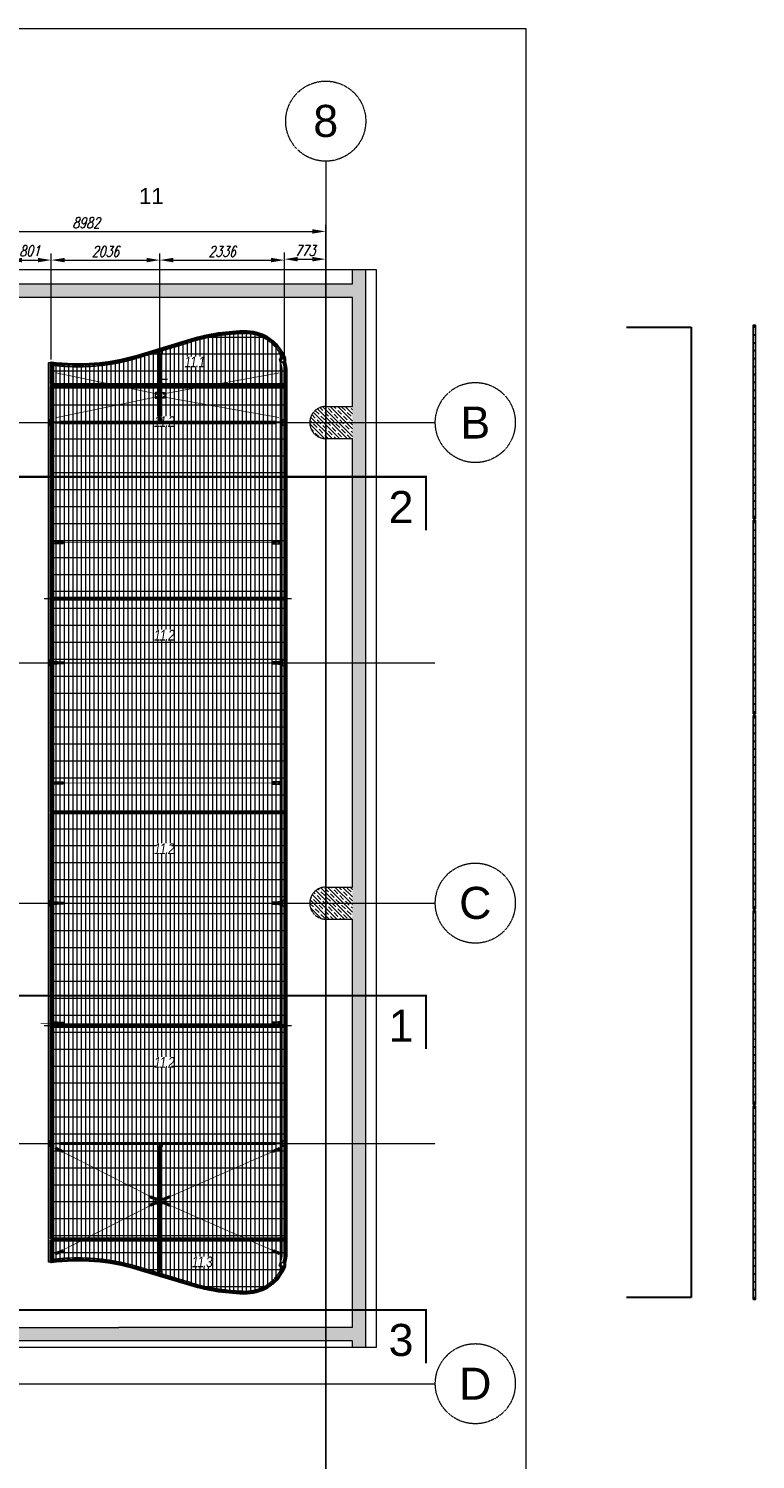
# Model space of a CAD drawing. Header units: millimetres. Extents: x -176817 to 571382, y -58489 to 156123.
# Tile 66 of 256: x -25315 to -11692, y -4084 to 22711. Entities that reach past the tile are written whole.
import ezdxf

# ---------------------------------------------------------------- set-up
doc = ezdxf.new("R2010")
doc.units = ezdxf.units.MM
doc.header["$LTSCALE"] = 0.2
for name, pattern in [('AM_ISO08W050', [18, 12, -1.5, 3, -1.5]), ('AM_ISO08W050x2', [9, 6, -0.75, 1.5, -0.75]), ('DASHDOT', [25.4, 12.7, -6.35, 0, -6.35]), ('HIDDEN', [9.525, 6.35, -3.175])]:
    doc.linetypes.add(name, pattern=pattern)
doc.layers.get('0').update_dxf_attribs({"lineweight": 13})
doc.layers.get('Defpoints').update_dxf_attribs({"lineweight": 13})
for name, color, linetype, lineweight in [('-AAA Cienka', 2, 'Continuous', 18), ('-AAA Podkład', 252, 'Continuous', 13), ('-AAA Siatka', 20, 'Continuous', 40), ('-AAA Siatka kresk 1', 132, 'Continuous', 18), ('-AAA Widok', 2, 'Continuous', 30), ('-AAA Wymiar', 1, 'Continuous', 18), ('AAA Widok', 2, 'Continuous', 25), ('AM_7', 4, 'AM_ISO08W050', 13), ('PROFILE', 2, 'Continuous', 13), ('Prz', 5, 'Continuous', 13), ('SIATKA', 5, 'Continuous', 13), ('slupki', 7, 'Continuous', 13)]:
    doc.layers.add(name, color=color, linetype=linetype, lineweight=lineweight)
doc.layers.add('-AAA L-Opis', color=3, linetype='Continuous')
doc.styles.add('Pozycja 2', font='ariali.ttf', dxfattribs={"width": 0.8})
doc.styles.get("Standard").update_dxf_attribs({"font": 'arial.ttf'})
doc.styles.add('WYMIARY', font='ROMANS.shx', dxfattribs={"width": 0.75, "oblique": 15})
doc.dimstyles.new('1 do 100', dxfattribs={"dimscale": 100, "dimtxt": 2, "dimasz": 2.5, "dimexe": 1.25, "dimexo": 0.625, "dimtad": 1, "dimdec": 0, "dimtxsty": 'WYMIARY', "dimcen": 2.5, "dimclrd": 256, "dimclre": 256, "dimclrt": 2, "dimadec": 0, "dimazin": 0, "dimtfac": 1, "dimtdec": 0, "dimtmove": 0, "dimatfit": 3, "dimfxl": 1.25, "dimlwd": -1, "dimlwe": -1, "dimarcsym": 0})
doc.dimstyles.new('1 do 5', dxfattribs={"dimscale": 5, "dimtxt": 2, "dimasz": 2.5, "dimexe": 1.25, "dimexo": 0.625, "dimtad": 1, "dimdec": 0, "dimtxsty": 'WYMIARY', "dimcen": 2.5, "dimclrd": 256, "dimclre": 256, "dimclrt": 2, "dimadec": 0, "dimazin": 0, "dimtfac": 1, "dimtdec": 0, "dimtmove": 0, "dimatfit": 3, "dimfxl": 1.25, "dimlwd": -1, "dimlwe": -1, "dimarcsym": 0})
pattern_1 = [(90, (54415.666, -64344.87), (-79.375, 5e-15), []), (180, (54415.67, -64344.87), (-4e-14, -317.5), [])]
pattern_2 = [(315, (-27650, 6650), (70.71068, 70.71068), []), (315, (-27650, 6579.5), (70.71068, 70.71068), [100, -50])]

# ---------------------------------------------------------------- blocks, each defined once
blk = doc.blocks.new('*D9')
at = {"layer": '-AAA Wymiar', "transparency": 16777216}
for p, q in [((-19746, -45734), (-19746, 19038)), ((-28728, 18850), (-28728, 18788)), ((-28478, 18913), (-19996, 18913))]:
    blk.add_line(p, q, dxfattribs=at)
for points in [[(-28478, 18954), (-28478, 18871), (-28728, 18913)], [(-19996, 18954), (-19996, 18871), (-19746, 18913)]]:
    blk.add_solid(points, dxfattribs=at)
at = {"layer": 'Defpoints', "color": 0, "transparency": 16777216}
for p in [(-28728, 18913), (-19746, 18913), (-19746, -45796)]:
    blk.add_point(p, dxfattribs=at)
at = {"layer": '-AAA Wymiar', "color": 2, "transparency": 16777216, "insert": (-24237, 19075), "char_height": 200, "attachment_point": 5, "style": 'WYMIARY'}
blk.add_mtext('8982', dxfattribs=at)
blk = doc.blocks.new('*D25')
at = {"layer": '-AAA Wymiar', "transparency": 16777216}
for p, q in [((-25691, 16430), (-25691, 18501)), ((-24890, 16515), (-24890, 18501)), ((-25441, 18376), (-25140, 18376))]:
    blk.add_line(p, q, dxfattribs=at)
for points in [[(-25441, 18417), (-25441, 18334), (-25691, 18376)], [(-25140, 18417), (-25140, 18334), (-24890, 18376)]]:
    blk.add_solid(points, dxfattribs=at)
at = {"layer": 'Defpoints', "color": 0, "transparency": 16777216}
for p in [(-24890, 18376), (-25691, 16368, 0), (-24890, 16452, 0)]:
    blk.add_point(p, dxfattribs=at)
at = {"layer": '-AAA Wymiar', "color": 2, "transparency": 16777216, "insert": (-25295, 18547), "char_height": 200, "attachment_point": 5, "style": 'WYMIARY'}
blk.add_mtext('801', dxfattribs=at)
blk = doc.blocks.new('*D26')
at = {"layer": '-AAA Wymiar', "transparency": 16777216}
for p, q in [((-24890, 16526), (-24890, 18501)), ((-22855, 16684), (-22855, 18501)), ((-24640, 18376), (-23105, 18376))]:
    blk.add_line(p, q, dxfattribs=at)
for points in [[(-24640, 18417), (-24640, 18334), (-24890, 18376)], [(-23105, 18417), (-23105, 18334), (-22855, 18376)]]:
    blk.add_solid(points, dxfattribs=at)
at = {"layer": 'Defpoints', "color": 0, "transparency": 16777216}
for p in [(-22855, 18376), (-22855, 16622), (-24890, 16463)]:
    blk.add_point(p, dxfattribs=at)
at = {"layer": '-AAA Wymiar', "color": 2, "transparency": 16777216, "insert": (-23873, 18538), "char_height": 200, "attachment_point": 5, "style": 'WYMIARY'}
blk.add_mtext('2036', dxfattribs=at)
blk = doc.blocks.new('*D27')
at = {"layer": '-AAA Wymiar', "transparency": 16777216}
for p, q in [((-22855, 16684), (-22855, 18501)), ((-20519, 16390), (-20519, 18501)), ((-22605, 18376), (-20769, 18376))]:
    blk.add_line(p, q, dxfattribs=at)
for points in [[(-22605, 18417), (-22605, 18334), (-22855, 18376)], [(-20769, 18417), (-20769, 18334), (-20519, 18376)]]:
    blk.add_solid(points, dxfattribs=at)
at = {"layer": 'Defpoints', "color": 0, "transparency": 16777216}
for p in [(-20519, 18376), (-22855, 16622), (-20519, 16328)]:
    blk.add_point(p, dxfattribs=at)
at = {"layer": '-AAA Wymiar', "color": 2, "transparency": 16777216, "insert": (-21687, 18538), "char_height": 200, "attachment_point": 5, "style": 'WYMIARY'}
blk.add_mtext('2336', dxfattribs=at)
blk = doc.blocks.new('*D28')
at = {"layer": '-AAA Wymiar', "transparency": 16777216}
for p, q in [((-20519, 16390), (-20519, 18518)), ((-19746, 18428), (-19746, 18518)), ((-20269, 18393), (-19996, 18393))]:
    blk.add_line(p, q, dxfattribs=at)
for points in [[(-20269, 18435), (-20269, 18351), (-20519, 18393)], [(-19996, 18435), (-19996, 18351), (-19746, 18393)]]:
    blk.add_solid(points, dxfattribs=at)
at = {"layer": 'Defpoints', "color": 0, "transparency": 16777216}
for p in [(-19746, 18393), (-19746, 18366), (-20519, 16328, 0)]:
    blk.add_point(p, dxfattribs=at)
at = {"layer": '-AAA Wymiar', "color": 2, "transparency": 16777216, "insert": (-20132, 18555), "char_height": 200, "attachment_point": 5, "style": 'WYMIARY'}
blk.add_mtext('773', dxfattribs=at)
blk = doc.blocks.new('Płaskownik podstawowy')
at = {"layer": 'AAA Widok'}
blk.add_lwpolyline([(-40, 0), (0, 0), (0, 3626), (-40, 3626)], close=True, dxfattribs=at)
for centre, radius in [((-20, 3589), 5.5), ((-20, 3619), 3.5), ((-20, 3441), 3.5), ((-20, 3293), 3.5), ((-20, 3145), 5.5), ((-20, 2997), 3.5), ((-20, 2701), 5.5), ((-20, 2849), 3.5), ((-20, 2553), 3.5), ((-20, 2257), 5.5), ((-20, 2405), 3.5), ((-20, 2109), 3.5), ((-20, 1961), 3.5), ((-20, 1813), 5.5), ((-20, 1665), 3.5), ((-20, 1369), 5.5), ((-20, 1517), 3.5), ((-20, 1221), 3.5), ((-20, 1073), 3.5), ((-20, 925), 5.5), ((-20, 777), 3.5), ((-20, 629), 3.5), ((-20, 481), 5.5), ((-20, 333), 3.5), ((-20, 37), 5.5), ((-20, 185), 3.5), ((-20, 7), 3.5)]:
    blk.add_circle(centre, radius, dxfattribs=at)
at = {"layer": 'AM_7', "linetype": 'AM_ISO08W050x2'}
for p, q in [((-20, 3589), (-31, 3589)), ((-20, 3619), (-28.5, 3619)), ((-20, 3619), (-20, 3627.5)), ((-20, 3619), (-11.5, 3619)), ((-20, 3619), (-20, 3610.5)), ((-20, 3589), (-20, 3600)), ((-20, 3589), (-9, 3589)), ((-20, 3589), (-20, 3578)), ((-20, 3441), (-28.5, 3441)), ((-20, 3293), (-28.5, 3293)), ((-20, 3441), (-20, 3449.5)), ((-20, 3441), (-11.5, 3441)), ((-20, 3441), (-20, 3432.5)), ((-20, 3293), (-20, 3301.5)), ((-20, 3293), (-11.5, 3293)), ((-20, 3293), (-20, 3284.5)), ((-20, 3145), (-31, 3145)), ((-20, 2997), (-28.5, 2997)), ((-20, 3145), (-20, 3156)), ((-20, 3145), (-9, 3145)), ((-20, 3145), (-20, 3134)), ((-20, 2997), (-20, 3005.5)), ((-20, 2997), (-11.5, 2997)), ((-20, 2997), (-20, 2988.5)), ((-20, 2701), (-31, 2701)), ((-20, 2849), (-28.5, 2849)), ((-20, 2849), (-20, 2857.5)), ((-20, 2849), (-11.5, 2849)), ((-20, 2849), (-20, 2840.5)), ((-20, 2701), (-20, 2712)), ((-20, 2701), (-9, 2701)), ((-20, 2701), (-20, 2690)), ((-20, 2553), (-28.5, 2553)), ((-20, 2553), (-20, 2561.5)), ((-20, 2553), (-11.5, 2553)), ((-20, 2553), (-20, 2544.5)), ((-20, 2405), (-20, 2413.5)), ((-20, 2257), (-31, 2257)), ((-20, 2405), (-28.5, 2405)), ((-20, 2405), (-11.5, 2405)), ((-20, 2405), (-20, 2396.5)), ((-20, 2257), (-20, 2268)), ((-20, 2257), (-9, 2257)), ((-20, 2257), (-20, 2246)), ((-20, 2109), (-28.5, 2109)), ((-20, 1961), (-28.5, 1961)), ((-20, 2109), (-20, 2117.5)), ((-20, 2109), (-11.5, 2109)), ((-20, 2109), (-20, 2100.5)), ((-20, 1961), (-20, 1969.5)), ((-20, 1961), (-11.5, 1961)), ((-20, 1961), (-20, 1952.5)), ((-20, 1813), (-31, 1813)), ((-20, 1665), (-28.5, 1665)), ((-20, 1813), (-20, 1824)), ((-20, 1813), (-9, 1813)), ((-20, 1813), (-20, 1802)), ((-20, 1665), (-20, 1673.5)), ((-20, 1665), (-11.5, 1665)), ((-20, 1665), (-20, 1656.5)), ((-20, 1369), (-31, 1369)), ((-20, 1517), (-28.5, 1517)), ((-20, 1517), (-20, 1525.5)), ((-20, 1517), (-11.5, 1517)), ((-20, 1517), (-20, 1508.5)), ((-20, 1369), (-20, 1380)), ((-20, 1369), (-9, 1369)), ((-20, 1369), (-20, 1358)), ((-20, 1221), (-28.5, 1221)), ((-20, 1073), (-28.5, 1073)), ((-20, 1221), (-20, 1229.5)), ((-20, 1221), (-11.5, 1221)), ((-20, 1221), (-20, 1212.5)), ((-20, 1073), (-20, 1081.5)), ((-20, 1073), (-11.5, 1073)), ((-20, 1073), (-20, 1064.5)), ((-20, 925), (-31, 925)), ((-20, 925), (-20, 936)), ((-20, 925), (-9, 925)), ((-20, 925), (-20, 914)), ((-20, 777), (-28.5, 777)), ((-20, 629), (-28.5, 629)), ((-20, 777), (-20, 785.5)), ((-20, 777), (-11.5, 777)), ((-20, 777), (-20, 768.5)), ((-20, 629), (-20, 637.5)), ((-20, 629), (-11.5, 629)), ((-20, 629), (-20, 620.5)), ((-20, 481), (-31, 481)), ((-20, 333), (-28.5, 333)), ((-20, 481), (-20, 492)), ((-20, 481), (-9, 481)), ((-20, 481), (-20, 470)), ((-20, 333), (-20, 341.5)), ((-20, 333), (-11.5, 333)), ((-20, 333), (-20, 324.5)), ((-20, 37), (-31, 37)), ((-20, 185), (-28.5, 185)), ((-20, 7), (-28.5, 7)), ((-20, 185), (-20, 193.5)), ((-20, 185), (-11.5, 185)), ((-20, 185), (-20, 176.5)), ((-20, 37), (-20, 48)), ((-20, 37), (-9, 37)), ((-20, 37), (-20, 26)), ((-20, 7), (-20, 15.5)), ((-20, 7), (-11.5, 7)), ((-20, 7), (-20, -1.5))]:
    blk.add_line(p, q, dxfattribs=at)
blk = doc.blocks.new('nowy podział')
at = {"layer": '-AAA Siatka kresk 1'}
h = blk.add_hatch(dxfattribs=at)
h.set_pattern_fill('GRATE', color=256, scale=100, angle=90, style=0)
h.set_pattern_definition(pattern_1)
h.paths.add_polyline_path([(32140, -277), (31140, -577, -0.106793), (29524, -706), (29524, -1115), (33901, -1115), (33901, -625, 0.30258), (33194, -120, 0.072012)])
h = blk.add_hatch(dxfattribs=at)
h.set_pattern_fill('GRATE', color=256, scale=100, angle=90, style=0)
h.set_pattern_definition(pattern_1)
h.paths.add_polyline_path([(29524, -5115), (33901, -5115), (33901, -1135), (29524, -1135)])
h = blk.add_hatch(dxfattribs=at)
h.set_pattern_fill('GRATE', color=256, scale=100, angle=90, style=0)
h.set_pattern_definition(pattern_1)
h.paths.add_polyline_path([(29524, -9115), (33901, -9115), (33901, -5135), (29524, -5135)])
h = blk.add_hatch(dxfattribs=at)
h.set_pattern_fill('GRATE', color=256, scale=100, angle=90, style=0)
h.set_pattern_definition(pattern_1)
h.paths.add_polyline_path([(29524, -13115), (33901, -13115), (33901, -9135), (29524, -9135)])
h = blk.add_hatch(dxfattribs=at)
h.set_pattern_fill('GRATE', color=256, scale=100, angle=90, style=0)
h.set_pattern_definition(pattern_1)
h.paths.add_polyline_path([(29524, -17115), (33901, -17115), (33901, -13135), (29524, -13135)])
h = blk.add_hatch(dxfattribs=at)
h.set_pattern_fill('GRATE', color=256, scale=100, angle=90, style=0)
h.set_pattern_definition(pattern_1)
h.paths.add_polyline_path([(32140, -17973), (31140, -17673, 0.106793), (29524, -17544), (29524, -17135), (33901, -17135), (33901, -17625, -0.30258), (33194, -18130, -0.072012)])
at = {"layer": '-AAA Siatka', "elevation": 0}
for points in [[(29524, -1115), (33901, -1115), (33901, -625, 0.30258), (33194, -120, 0.072012), (32140, -277), (31134, -579, -0.106357), (29524, -706)], [(29524, -17135), (33901, -17135), (33901, -17625, -0.30258), (33194, -18130, -0.072012), (32140, -17973), (31134, -17671, 0.106357), (29524, -17544)]]:
    blk.add_lwpolyline(points, format="xyb", close=True, dxfattribs=at)
for points in [[(29524, -5115), (33901, -5115), (33901, -1135), (29524, -1135)], [(29524, -9115), (33901, -9115), (33901, -5135), (29524, -5135)], [(29524, -13115), (33901, -13115), (33901, -9135), (29524, -9135)], [(29524, -17115), (33901, -17115), (33901, -13135), (29524, -13135)]]:
    blk.add_lwpolyline(points, close=True, dxfattribs=at)
at = {"layer": '-AAA Wymiar'}
blk.add_line((33901, -9135, 0), (33901, -9115, 0), dxfattribs=at)
blk = doc.blocks.new('A$C6B261019')
at = {"layer": 'PROFILE', "color": 3, "linetype": 'Continuous', "flags": 128}
blk.add_lwpolyline([(120, -20), (-10, -20), (-20, -10), (-20, 10), (-10, 20), (120, 20), (130, 10), (130, 5.5), (50, 5.5), (50, -5.5), (130, -5.5), (130, -10)], close=True, dxfattribs=at)
at = {"layer": 'PROFILE', "color": 3, "linetype": 'Continuous'}
blk.add_circle((0, 0), 6.5, dxfattribs=at)
blk = doc.blocks.new('A$C66AB658F')
at = {"color": 6}
blk.add_lwpolyline([(-50, 85), (10, 85), (20, 75), (20, -15), (10, -25), (-50, -25)], dxfattribs=at)
for centre in [(0, 60), (0, 0)]:
    blk.add_circle(centre, 6.5, dxfattribs=at)
at = {"layer": 'slupki', "color": 4, "linetype": 'DASHDOT', "flags": 128}
for points in [[(13, 60), (-13, 60)], [(13, 0), (-13, 0)], [(0, 73), (0, 47)], [(0, 13), (0, -13)]]:
    blk.add_lwpolyline(points, dxfattribs=at)
blk = doc.blocks.new('A$C23D25032')
at = {"layer": 'SIATKA', "color": 42}
blk.add_blockref('A$C6B261019', (0, 0), dxfattribs=at)
blk = doc.blocks.new('Podkład rev.B')
at = {"layer": '-AAA Podkład', "linetype": 'HIDDEN', "ltscale": 5}
h = blk.add_hatch(dxfattribs=at)
h.set_pattern_fill('JIS_STN_1E', color=256, scale=100, angle=-90, style=0)
h.set_pattern_definition(pattern_2)
h.paths.add_polyline_path([(35850, -19671.6), (36100, -19671.6), (36100, 515), (35850, 515)])
h = blk.add_hatch(dxfattribs=at)
h.set_pattern_fill('JIS_STN_1E', color=256, scale=100, angle=-90, style=0)
h.set_pattern_definition(pattern_2)
h.paths.add_polyline_path([(2125, 0), (2125, 250), (35850, 250), (35850, 0)])
h = blk.add_hatch(dxfattribs=at)
h.set_pattern_fill('JIS_STN_1E', color=256, scale=100, angle=-90, style=0)
h.set_pattern_definition(pattern_2)
h.paths.add_polyline_path([(35850, -2650), (35850, -2350), (35350, -2350), (35350, -2650)])
h.paths.add_polyline_path([(35850, -2350), (35850, -2050), (35350, -2050), (35350, -2350)])
h.paths.add_polyline_path([(35350, -2350), (35350, -2050, 0.4142136), (35050, -2350)])
h.paths.add_polyline_path([(35350, -2650), (35350, -2350), (35050, -2350, 0.4142136)])
h = blk.add_hatch(dxfattribs=at)
h.set_pattern_fill('JIS_STN_1E', color=256, scale=100, angle=-90, style=0)
h.set_pattern_definition(pattern_2)
h.paths.add_polyline_path([(35850, -11650), (35850, -11350), (35350, -11350), (35350, -11650)])
h.paths.add_polyline_path([(35850, -11350), (35850, -11050), (35350, -11050), (35350, -11350)])
h.paths.add_polyline_path([(35350, -11350), (35350, -11050, 0.4142136), (35050, -11350)])
h.paths.add_polyline_path([(35350, -11650), (35350, -11350), (35050, -11350, 0.4142136)])
h = blk.add_hatch(dxfattribs=at)
h.set_pattern_fill('JIS_STN_1E', color=256, scale=100, angle=-90, style=0)
h.set_pattern_definition(pattern_2)
h.paths.add_polyline_path([(2125, -19300), (2125, -19550), (35850, -19550), (35850, -19300)])
for p, q in [((35350, 2544.3, 0), (35350, -48454.9, 0)), ((35850, 250, 0), (35850, 515, 0)), ((36100, -19671.6, 0), (36100, 515, 0)), ((29550, 250, 0), (35850, 250, 0)), ((29500, 0, 0), (35850, 0, 0)), ((35850, -2050, 0), (35850, 0, 0)), ((31823.4, -1142.3, 0), (32829.8, -840.4, 0)), ((32241, -2330, 0), (32241, -1061.7, 0)), ((30155.5, -18075.7, 0), (30155.5, -1224.3, 0)), ((30162.5, -18074.7, 0), (30162.5, -1225.3, 0)), ((30205.5, -18068.7, 0), (30205.5, -1220.1, 0)), ((30248.5, -18063.2, 0), (30248.5, -1236.8, 0)), ((30255.5, -18062.4, 0), (30255.5, -1237.6, 0)), ((34474.9, -1159.1, 0), (34582.6, -1159.1, 0)), ((34568.6, -1113.5, 0), (34501.4, -1133.1, 0)), ((34501.4, -1133.1, 0), (34529.4, -1229.1, 0)), ((34529.4, -1229.1, 0), (34596.6, -1209.6, 0)), ((34596.6, -1209.6, 0), (34568.6, -1113.5, 0)), ((34526.5, -17941.5, 0), (34526.5, -1355.5, 0)), ((34533.5, -17943.3, 0), (34533.5, -1355.5, 0)), ((34576.5, -17944.5, 0), (34576.5, -1355.5, 0)), ((34619.5, -17944.5, 0), (34619.5, -1355.5, 0)), ((34626.5, -17944.5, 0), (34626.5, -1355.5, 0)), ((35350, -2050, 0), (35850, -2050, 0)), ((-14598, -2350, 0), (37403.3, -2350, 0)), ((30176.4, -2399.9, 0), (30176.4, -2376.1, 0)), ((34526.5, -2350, 0), (30324.7, -2350, 0)), ((34605.7, -2399.9, 0), (34605.7, -2376.1, 0)), ((35350, -2650, 0), (35850, -2650, 0)), ((35850, -11050, 0), (35850, -2650, 0)), ((30337.8, -5650, 0), (30073.2, -5650, 0)), ((34708.8, -5650, 0), (34444.2, -5650, 0)), ((-14597.4, -6850, 0), (37403.9, -6850, 0)), ((35350, -11050, 0), (35850, -11050, 0)), ((-14597.4, -11350, 0), (37403.9, -11350, 0)), ((35350, -11650, 0), (35850, -11650, 0)), ((35850, -18650, 0), (35850, -11650, 0)), ((30337.8, -13650, 0), (30073.2, -13650, 0)), ((34708.8, -13650, 0), (34444.2, -13650, 0)), ((-14598, -15850, 0), (37403.3, -15850, 0)), ((34526.5, -15850, 0), (30324.7, -15850, 0)), ((32241, -15870, 0), (32241, -18238.3, 0)), ((34474.9, -18140.9, 0), (34582.6, -18140.9, 0)), ((34502.2, -18167.1, 0), (34530.1, -18071.1, 0)), ((34569.4, -18186.7, 0), (34502.2, -18167.1, 0)), ((34530.1, -18071.1, 0), (34597.3, -18090.7, 0)), ((34597.3, -18090.7, 0), (34569.4, -18186.7, 0)), ((35850, -19300, 0), (35850, -18650, 0)), ((31720, -19550, 0), (2090, -19550, 0)), ((2340, -19300), (31470, -19300, 0)), ((35850, -19300, 0), (31470, -19300, 0)), ((35850, -19550, 0), (31720, -19550, 0)), ((35850, -19671.6, 0), (35850, -19550, 0)), ((-14598, -20350, 0), (37403.3, -20350, 0)), ((-14598, -20350, 0), (37403.3, -20350, 0))]:
    blk.add_line(p, q, dxfattribs=at)
at = {"layer": '-AAA Podkład', "linetype": 'HIDDEN', "ltscale": 5, "elevation": 0}
for points in [[(-314.3, 515), (36296.2, 515), (36296.2, -19671.6), (-314.3, -19671.6)], [(32221, -1107), (32261, -1107), (32261, -1099), (32221, -1099)], [(30155.5, -2400), (30255.5, -2400), (30255.5, -2300), (30155.5, -2300)], [(30163.5, -2392), (30247.5, -2392), (30247.5, -2308), (30163.5, -2308)], [(30360, -2346), (30275.5, -2346), (30275.5, -2354), (30360, -2354)], [(30360, -2330), (30368, -2330), (30368, -2370), (30360, -2370)], [(32221, -2240), (32261, -2240), (32261, -2248), (32221, -2248)], [(34422, -2330), (34414, -2330), (34414, -2370), (34422, -2370)], [(34422, -2346), (34506.5, -2346), (34506.5, -2354), (34422, -2354)], [(34526.5, -2400), (34626.5, -2400), (34626.5, -2300), (34526.5, -2300)], [(34534.5, -2392), (34618.5, -2392), (34618.5, -2308), (34534.5, -2308)], [(30155.5, -6900), (30255.5, -6900), (30255.5, -6800), (30155.5, -6800)], [(30163.5, -6892), (30247.5, -6892), (30247.5, -6808), (30163.5, -6808)], [(34526.5, -6900), (34626.5, -6900), (34626.5, -6800), (34526.5, -6800)], [(34534.5, -6892), (34618.5, -6892), (34618.5, -6808), (34534.5, -6808)], [(30155.5, -11400), (30255.5, -11400), (30255.5, -11300), (30155.5, -11300)], [(30163.5, -11392), (30247.5, -11392), (30247.5, -11308), (30163.5, -11308)], [(34526.5, -11400), (34626.5, -11400), (34626.5, -11300), (34526.5, -11300)], [(34534.5, -11392), (34618.5, -11392), (34618.5, -11308), (34534.5, -11308)], [(30155.5, -15900), (30255.5, -15900), (30255.5, -15800), (30155.5, -15800)], [(30163.5, -15892), (30247.5, -15892), (30247.5, -15808), (30163.5, -15808)], [(34526.5, -15900), (34626.5, -15900), (34626.5, -15800), (34526.5, -15800)], [(34534.5, -15892), (34618.5, -15892), (34618.5, -15808), (34534.5, -15808)], [(30360, -15854), (30275.5, -15854), (30275.5, -15846), (30360, -15846)], [(30360, -15870), (30368, -15870), (30368, -15830), (30360, -15830)], [(32221, -15960), (32261, -15960), (32261, -15952), (32221, -15952)], [(34422, -15870), (34414, -15870), (34414, -15830), (34422, -15830)], [(34422, -15854), (34506.5, -15854), (34506.5, -15846), (34422, -15846)], [(32221, -18193), (32261, -18193), (32261, -18201), (32221, -18201)]]:
    blk.add_lwpolyline(points, close=True, dxfattribs=at)
for points in [[(30155.5, -1224.3, 0.109463), (31812, -1103.9), (32818.3, -802, -0.0720121), (33872, -645.3, -0.3061363), (34582.6, -1159.1, -0.3061363)], [(33871.4, -681.3, 0.0719627), (32828.6, -836.5), (31822.3, -1138.4, -0.1025374), (30255.5, -1273.9, -0.1025374)], [(33871.5, -681.3, -0.3010492), (34544.1, -1159.1, -0.3010492)], [(34474.9, -1159.1, -0.0760937), (34526.6, -1359.2, -0.0456334)], [(34482.6, -1159.1, -0.0750337), (34533.7, -1358.7, -0.0456871)], [(34546.7, -1209.1, -0.0510729), (34576.6, -1355.5, -0.0510729)], [(34575.1, -1159.1, -0.0633652), (34619.3, -1350)], [(34582.6, -1159.1, -0.0639068), (34626.6, -1353.6), (34626.6, -1355.5)], [(34474.9, -18140.9, 0.0760937), (34526.6, -17940.8, 0.0456334)], [(34482.6, -18140.9, 0.0750337), (34533.7, -17941.3, 0.0456871)], [(34546.7, -18090.9, 0.0512511), (34576.6, -17944, 0.0462591)], [(34574.9, -18140.9, 0.0646419), (34619.5, -17946.1), (34619.5, -17944.5)], [(34582.6, -18140.9, 0.0639068), (34626.6, -17946.4), (34626.6, -17944.5)], [(30155.5, -18075.7, -0.109463), (31812, -18196.1), (32818.3, -18498, 0.0720121), (33872, -18654.7, 0.3061363), (34582.6, -18140.9, 0.3061363)], [(33871.4, -18614.7, -0.0719627), (32829.8, -18459.6), (31823.4, -18157.7, 0.1025066), (30255.5, -18022.1, 0.1025066)], [(33871.4, -18618.7, -0.0719627), (32828.6, -18463.5), (31822.3, -18161.6, 0.1025374), (30255.5, -18026.1, 0.1025374)], [(33871.4, -18614.7, 0.3004827), (34539.8, -18140.9, 0.3004827)], [(33871.5, -18618.7, 0.3010492), (34544.1, -18140.9, 0.3010492)]]:
    blk.add_lwpolyline(points, format="xyb", dxfattribs=at)
for points in [[(32281, -1005), (32281, -1057), (32261, -1077), (32221, -1077), (32201, -1057), (32201, -1029)], [(32261, -1099), (32261, -1047), (32251, -1037), (32231, -1037), (32221, -1047), (32221, -1099)], [(32261, -1105), (32221, -1105), (32221, -2240)], [(32225, -1105), (32225, -2240)], [(32257, -2240), (32257, -1105)], [(32261, -2240), (32261, -1105)], [(34414, -2330), (30368, -2330)], [(30368, -2330), (30368, -2370), (34414, -2370)], [(34414, -2334), (30368, -2334)], [(30368, -2366), (34414, -2366)], [(32281, -2330), (32281, -2290), (32261, -2270), (32221, -2270), (32201, -2290), (32201, -2330)], [(32261, -2248), (32261, -2300), (32251, -2310), (32231, -2310), (32221, -2300), (32221, -2248)], [(30255.5, -4575.9), (30315.5, -4575.9), (30325.5, -4585.9), (30325.5, -4614.2), (30315.5, -4624.2), (30255.5, -4624.2), (30255.5, -4575.9)], [(34526.5, -4575.9), (34466.5, -4575.9), (34456.5, -4585.9), (34456.5, -4614.2), (34466.5, -4624.2), (34526.5, -4624.2), (34526.5, -4575.9)], [(30255.5, -6825.9), (30315.5, -6825.9), (30325.5, -6835.9), (30325.5, -6864.2), (30315.5, -6874.2), (30255.5, -6874.2), (30255.5, -6825.9)], [(34526.5, -6825.9), (34466.5, -6825.9), (34456.5, -6835.9), (34456.5, -6864.2), (34466.5, -6874.2), (34526.5, -6874.2), (34526.5, -6825.9)], [(30255.5, -9075.9), (30315.5, -9075.9), (30325.5, -9085.9), (30325.5, -9114.2), (30315.5, -9124.2), (30255.5, -9124.2), (30255.5, -9075.9)], [(34526.5, -9075.9), (34466.5, -9075.9), (34456.5, -9085.9), (34456.5, -9114.2), (34466.5, -9124.2), (34526.5, -9124.2), (34526.5, -9075.9)], [(30255.5, -11325.9), (30315.5, -11325.9), (30325.5, -11335.9), (30325.5, -11364.2), (30315.5, -11374.2), (30255.5, -11374.2), (30255.5, -11325.9)], [(34526.5, -11325.9), (34466.5, -11325.9), (34456.5, -11335.9), (34456.5, -11364.2), (34466.5, -11374.2), (34526.5, -11374.2), (34526.5, -11325.9)], [(30255.5, -13575.9), (30315.5, -13575.9), (30325.5, -13585.9), (30325.5, -13614.2), (30315.5, -13624.2), (30255.5, -13624.2), (30255.5, -13575.9)], [(34526.5, -13575.9), (34466.5, -13575.9), (34456.5, -13585.9), (34456.5, -13614.2), (34466.5, -13624.2), (34526.5, -13624.2), (34526.5, -13575.9)], [(30368, -15870), (30368, -15830), (34414, -15830)], [(30368, -15834), (34414, -15834)], [(34414, -15866), (30368, -15866)], [(34414, -15870), (30368, -15870)], [(32281, -15870), (32281, -15910), (32261, -15930), (32221, -15930), (32201, -15910), (32201, -15870)], [(32261, -15952), (32261, -15900), (32251, -15890), (32231, -15890), (32221, -15900), (32221, -15952)], [(32261, -18195), (32221, -18195), (32221, -15960)], [(32225, -18195), (32225, -15960)], [(32257, -15960), (32257, -18195)], [(32261, -15960), (32261, -18195)], [(32261, -18201), (32261, -18253), (32251, -18263), (32231, -18263), (32221, -18253), (32221, -18201)], [(32281, -18295), (32281, -18243), (32261, -18223), (32221, -18223), (32201, -18243), (32201, -18271)]]:
    blk.add_lwpolyline(points, dxfattribs=at)
for points in [[(32228, -1050.5), (32254, -1050.5, -1), (32254, -1063.5), (32228, -1063.5, -1)], [(32228, -2296.5), (32254, -2296.5, 1), (32254, -2283.5), (32228, -2283.5, 1)], [(32228, -15903.5), (32254, -15903.5, -1), (32254, -15916.5), (32228, -15916.5, -1)], [(32228, -18249.5), (32254, -18249.5, 1), (32254, -18236.5), (32228, -18236.5, 1)]]:
    blk.add_lwpolyline(points, format="xyb", close=True, dxfattribs=at)
for points, const_width in [([(30205.4, -2300), (30205.6, -1405.5)], 12.9), ([(32171, -1811.3), (30305.5, -1421)], 12.9), ([(32311, -1811.3), (34476.5, -1421)], 12.9), ([(34576.5, -2300), (34576.7, -1405.5)], 12.9), ([(30305.5, -2256.6), (32171, -1871.3)], 12.9), ([(34476.5, -2256.6), (32311, -1871.3)], 12.9), ([(-1344.9, -4366.6), (-1344.9, -3366.6), (22883.1, -3366.6), (22883.1, -3366.6), (37229.7, -3366.6), (37229.7, -4366.6)], 40), ([(30325.5, -4600), (34456.5, -4600)], 12.9), ([(30325.5, -6850), (34456.5, -6850)], 12.9), ([(30325.5, -9100), (34456.5, -9100)], 12.9), ([(-1344.9, -11110.7), (-1344.9, -10110.7), (22883.1, -10110.7), (22883.1, -13081.6), (37229.7, -13081.6), (37229.7, -14081.6)], 40), ([(30325.5, -11350), (34456.5, -11350)], 12.9), ([(30005.5, -13600), (34476.5, -13600)], 12.9), ([(30205.5, -15900), (30205.6, -17944)], 12.9), ([(30305.5, -15950), (32171, -16898)], 12.9), ([(34476.5, -15950), (32311, -16898)], 12.9), ([(34576.5, -15900), (34576.6, -17944)], 12.9), ([(32171, -16959.3), (30305.5, -17907.4)], 12.9), ([(32311, -16959.3), (34476.5, -17907.4)], 12.9), ([(-1344.9, -19969.3), (-1344.9, -18969.3), (22883.1, -18969.3), (22883.1, -18969.3), (37229.7, -18969.3), (37229.7, -19969.3)], 40)]:
    blk.add_lwpolyline(points, dxfattribs=dict(at, const_width=const_width))
at = {"layer": '-AAA Podkład', "linetype": 'HIDDEN', "ltscale": 5}
for centre, radius in [((35350, 3294.3, 0), 750), ((32241, -1057, 0), 6.5), ((38153.3, -2350, 0), 750), ((32241, -2290, 0), 6.5), ((30305.5, -4600, 0), 6.5), ((30305.5, -6850, 0), 6.5), ((30305.5, -9100, 0), 6.5), ((38153.3, -11350, 0), 750), ((30305.5, -11350, 0), 6.5), ((30305.5, -13600, 0), 6.5), ((32241, -15910, 0), 6.5), ((32241, -18243, 0), 6.5), ((38153.3, -20350, 0), 750)]:
    blk.add_circle(centre, radius, dxfattribs=at)
for centre, radius, start, end in [((33886.5, -4362.8, 0), 3677.5, 90.23499, 106.69924), ((33847, -1428.1, 0), 743.2, 21.22051, 88.11898), ((30712.1, 2573.8, 0), 3878.7, 263.23889, 286.64989), ((35350, -2350, 0), 300, 90, 270), ((35350, -11350, 0), 300, 90, 270)]:
    blk.add_arc(centre, radius, start, end, dxfattribs=at)
at = {"layer": '-AAA Podkład', "linetype": 'HIDDEN', "ltscale": 5, "xscale": -1}
for name, p in [('A$C66AB658F', (32171, -1871.3, 0)), ('A$C23D25032', (34476.5, -4600, 0)), ('A$C23D25032', (34476.5, -6850, 0)), ('A$C23D25032', (34476.5, -9100, 0)), ('A$C23D25032', (34476.5, -11350, 0)), ('A$C23D25032', (34476.5, -13600, 0)), ('A$C66AB658F', (32171, -16959.3, 0))]:
    blk.add_blockref(name, p, dxfattribs=at)
at = {"layer": '-AAA Podkład', "linetype": 'HIDDEN', "ltscale": 5}
for name, p in [('A$C66AB658F', (32311, -1871.3, 0)), ('A$C23D25032', (30305.5, -4600, 0)), ('A$C23D25032', (30305.5, -6850, 0)), ('A$C23D25032', (30305.5, -9100, 0)), ('A$C23D25032', (30305.5, -11350, 0)), ('A$C23D25032', (30305.5, -13600, 0)), ('A$C66AB658F', (32311, -16959.3, 0))]:
    blk.add_blockref(name, p, dxfattribs=at)
for p, rotation in [((30305.5, -15950, 0), 336.3568087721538), ((34476.5, -15950, 0), 203.6431912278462), ((32171, -16898, 0), 156.3568087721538), ((32311, -16898, 0), 23.64319122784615), ((32171, -16959.3, 0), 203.6431912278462), ((32311, -16959.3, 0), 336.3568087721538), ((30305.5, -17907.4, 0), 23.64319122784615), ((34476.5, -17907.4, 0), 156.3568087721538)]:
    blk.add_blockref('A$C6B261019', p, dxfattribs=dict(at, rotation=rotation))
at = {"layer": '-AAA Podkład', "linetype": 'HIDDEN', "ltscale": 5, "char_height": 600, "attachment_point": 5}
for s, insert in [('\\A1;8', (35350, 3294.3, 0)), ('\\A1;B', (38153.3, -2350, 0)), ('\\A1;2', (36761.7, -3931.8, 0)), ('\\A1;C', (38153.3, -11350, 0)), ('\\A1;1', (36761.7, -13646.8, 0)), ('\\A1;3', (36761.7, -19534.5, 0)), ('\\A1;D', (38153.3, -20350, 0))]:
    blk.add_mtext(s, dxfattribs=dict(at, insert=insert))

msp = doc.modelspace()

# ---------------------------------------------------------------- linework, layer by layer
at = {"layer": '-AAA Widok', "color": 3}
for p, q in [((-14108.0074, 17121.4632, 0), (-12898.9652, 17121.4632, 0)), ((-12898.9652, 17121.4632, 0), (-12898.9652, -1054.5368, 0)), ((-12898.9652, -1054.5368, 0), (-14108.0074, -1054.5368, 0))]:
    msp.add_line(p, q, dxfattribs=at)
at = {"color": 252, "linetype": 'DASHDOT', "ltscale": 3}
msp.add_line((-19745.7819, 19253.2914), (-19745.7819, -30771.4395), dxfattribs=at)
at = {"layer": 'Prz'}
msp.add_lwpolyline([(-15998.2722, -58489.4339), (-71598.2722, -58489.4339), (-71598.2722, 22710.5661), (-15998.2722, 22710.5661)], close=True, dxfattribs=at)

# ---------------------------------------------------------------- block references
at = {"layer": '-AAA Widok', "color": 3}
for p in [(-11692.4518, 13532.4632, 0), (-11692.4518, 9876.4632, 0), (-11692.4518, 6220.4632, 0), (-11692.4518, 2564.4632, 0), (-11692.4518, -1091.5368, 0)]:
    msp.add_blockref('Płaskownik podstawowy', p, dxfattribs=at)
at = {"layer": '-AAA Wymiar'}
msp.add_blockref('nowy podział', (-54415.666, 17158.4632, 0), dxfattribs=at)

# ---------------------------------------------------------------- dimensions: what is measured, and where the dimension line sits
for base, p1, p2, picture, middle in [((-19745.7819, 18912.6998), (-28727.9305, 18912.6998), (-19745.7819, -45796.0606), '*D9', (-24236.8562, 19075.1998)), ((-22854.795, 18375.5646, 0), (-24890.3332, 16463.3936, 0), (-22854.795, 16621.7648, 0), '*D26', (-23872.5641, 18538.0646, 0)), ((-20519.2102, 18375.5646, 0), (-22854.795, 16621.7648, 0), (-20519.2102, 16327.9877, 0), '*D27', (-21687.0026, 18538.0646, 0)), ((-19745.7819, 18392.8516), (-20519.2102, 16327.9877, 0), (-19745.7819, 18365.8293), '*D28', (-20132.496, 18555.3516))]:
    dim = msp.add_linear_dim(base=base, p1=p1, p2=p2, dimstyle='1 do 100', override={"dimtmove": 1}, dxfattribs=at)
    dim.commit()
    dim.dimension.update_dxf_attribs({"geometry": picture, "text_midpoint": middle})
dim = msp.add_linear_dim(base=(-24890.3332, 18375.5646), p1=(-25691.3332, 16367.938, 0), p2=(-24890.3332, 16452.1734, 0), dimstyle='1 do 100', override={"dimtmove": 1}, dxfattribs=at)
dim.commit()
dim.dimension.update_dxf_attribs({"geometry": '*D25', "text_midpoint": (-25294.6903, 18384.3278), "dimtype": 160})

# ---------------------------------------------------------------- leaders
at = {"layer": '-AAA Cienka'}
msp.add_leader([(-22780.6615, 16003.0152, 0), (-22850.6615, 16146.9632, 0), (-22710.6615, 16146.9632, 0)], dimstyle='1 do 5', override={"dimasz": 0.5, "dimgap": 0.625, "dimtad": 0, "dimldrblk": 'Dot'}, dxfattribs=at)

# ---------------------------------------------------------------- next in the draw order: texts
at = {"layer": '-AAA L-Opis', "insert": (-23014.6804, 19574.0947), "char_height": 300, "attachment_point": 5, "bg_fill": 3, "box_fill_scale": 1.5, "bg_fill_color": 256, "bg_fill_transparency": 7276703}
msp.add_mtext('\\A1;11', dxfattribs=at)
at = {"layer": '-AAA Widok', "char_height": 200, "width": 283.71101, "style": 'Pozycja 2', "bg_fill": 3, "box_fill_scale": 1, "bg_fill_color": 256, "bg_fill_transparency": 3936642}
for s, insert, attachment_point in [('{\\T0.85;11.1}', (-22208.3409, 16368.4896, 0), 8), ('{\\T0.85;11.2}', (-22778.9115, 15251.5261, 0), 8), ('{\\T0.85;11.2}', (-22778.9115, 11251.5261, 0), 8), ('{\\T0.85;11.2}', (-22778.9115, 7251.5261, 0), 8), ('{\\T0.85;11.2}', (-22778.9115, 3251.5261, 0), 8), ('{\\T0.85;11.3}', (-22069.6009, -284.8524, 0), 2)]:
    msp.add_mtext(s, dxfattribs=dict(at, insert=insert, attachment_point=attachment_point))

# ---------------------------------------------------------------- next in the draw order: block references
at = {"layer": '-AAA Wymiar'}
msp.add_blockref('Podkład rev.B', (-55095.7819, 17683.4632, 0), dxfattribs=at)

doc.saveas('drawing.dxf')
